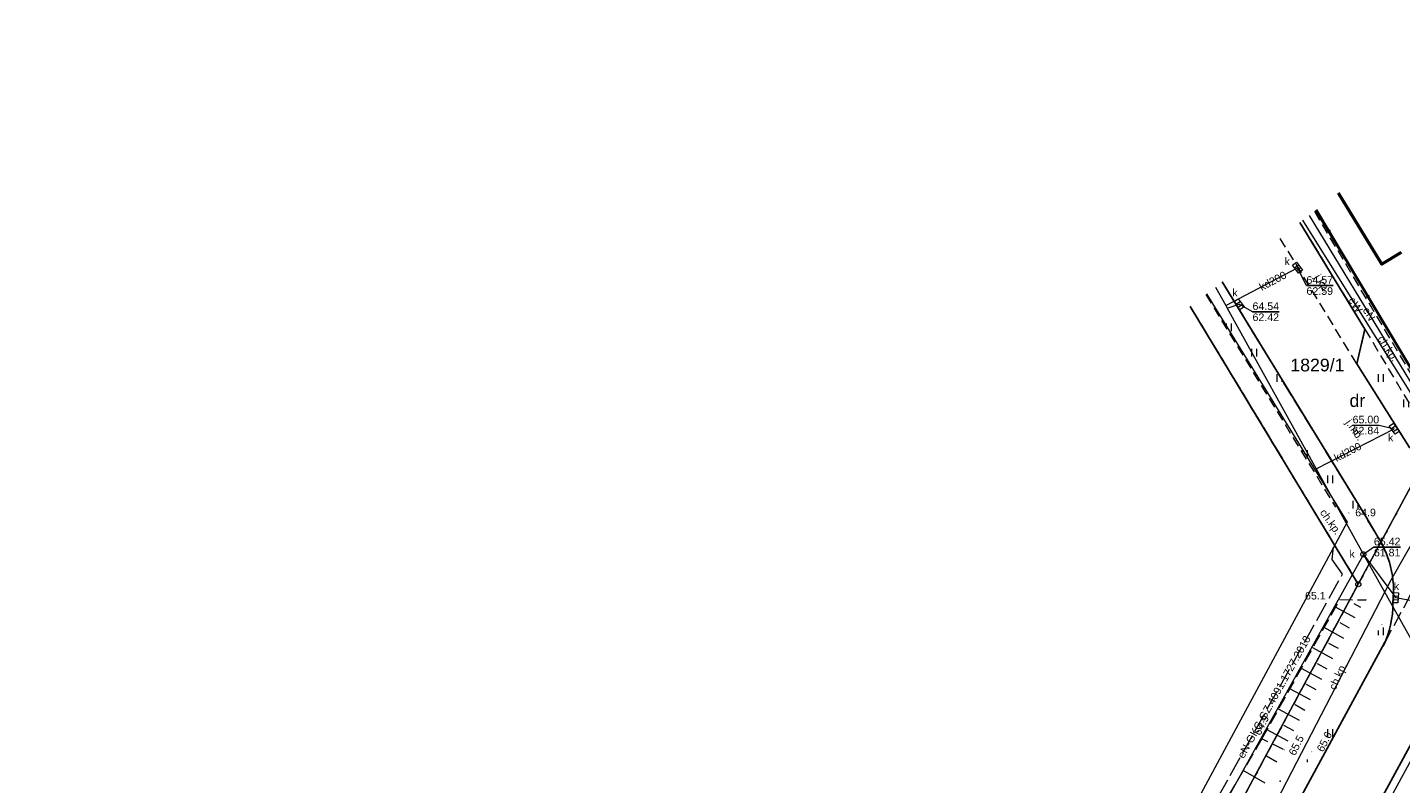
# Model space of a CAD drawing. Extents: x 6420891 to 6421372, y 5789686 to 5790696.
# Tile 21 of 48: x 6421062 to 6421197, y 5790225 to 5790300. Entities that reach past the tile are written whole.
import ezdxf
from ezdxf.enums import TextEntityAlignment as Align

# ---------------------------------------------------------------- set-up
doc = ezdxf.new("R2010")
doc.units = 0
doc.header["$PDSIZE"] = 0.75
for name, pattern in [('PRZER1-1', [2, 1, -1]), ('PRZER2-1', [3, 2, -1]), ('PRZER2_5-1', [3.5, 2.5, -1]), ('PRZER3-1', [4, 3, -1]), ('PRZER4-1', [5, 4, -1])]:
    doc.linetypes.add(name, pattern=pattern)
doc.layers.get('0').update_dxf_attribs({"linetype": 'CONTINUOUS', "lineweight": 13})
for name, color, linetype, lineweight in [('GEPPGD', 7, 'CONTINUOUS', 18), ('GESBZO', 7, 'CONTINUOUS', 50), ('GESDZI', 7, 'CONTINUOUS', 18), ('GESDZI_O', 7, 'CONTINUOUS', 18), ('GSLKOC', 7, 'PRZER2-1', 18), ('GSLKOG', 7, 'CONTINUOUS', 35), ('GSLKRW', 7, 'CONTINUOUS', 25), ('GSPWPN', 7, 'CONTINUOUS', 13), ('GSPWPN_O', 7, 'CONTINUOUS', 13), ('GSPWPS', 7, 'CONTINUOUS', 13), ('GSSKOA', 7, 'PRZER3-1', 18), ('GSSKOA_O', 7, 'PRZER3-1', 18), ('GSSKOD', 7, 'PRZER2-1', 18), ('GSSKOD_O', 7, 'PRZER2-1', 18), ('GSSUTR', 7, 'PRZER2-1', 18), ('GSSZSN', 7, 'PRZER2-1', 18), ('GTGTXT', 7, 'CONTINUOUS', 18)]:
    doc.layers.add(name, color=color, linetype=linetype, lineweight=lineweight)
for name, color, linetype, lineweight, true_color in [('GESKKL', 7, 'PRZER3-1', 18, 0x24bc24), ('GESUZY', 7, 'PRZER1-1', 18, 0x008000), ('GESUZY_O', 7, 'PRZER1-1', 18, 0x008000), ('GULENN', 1, 'CONTINUOUS', 18, 0xff0000), ('GULENN_O', 1, 'CONTINUOUS', 18, 0xff0000), ('GULEWN', 1, 'CONTINUOUS', 18, 0xff0000), ('GULEWN_O', 1, 'CONTINUOUS', 18, 0xff0000), ('GULGSP', 7, 'CONTINUOUS', 18, 0xbfbf00), ('GULKDP', 7, 'CONTINUOUS', 18, 0x803300), ('GULKDP_O', 7, 'CONTINUOUS', 18, 0x803300), ('GULWOP', 5, 'CONTINUOUS', 18, 0x0000ff), ('GUPKKS', 7, 'CONTINUOUS', 18, 0x803300), ('GUPKKS_O', 7, 'CONTINUOUS', 18, 0x0a0909), ('GUPKSD', 7, 'CONTINUOUS', 18, 0x803300), ('GUPKSD_O', 7, 'CONTINUOUS', 18, 0x803300), ('GUPKSH', 7, 'CONTINUOUS', 5, 0x803300), ('GUPKSH_O', 7, 'CONTINUOUS', 5, 0x803300), ('GZLENN', 1, 'PRZER4-1', 18, 0xff0000), ('GZLENN_O', 1, 'PRZER4-1', 18, 0xff0000)]:
    doc.layers.add(name, color=color, linetype=linetype, lineweight=lineweight, true_color=true_color)
doc.styles.add('GEO-INFO', font='Arial')
pattern_1 = [(90, (6420000, 5790000), (-2.5, 2.5), [0.75, -4.25]), (90, (6420000.5, 5790000), (-2.5, 2.5), [0.75, -4.25])]

# ---------------------------------------------------------------- blocks, each defined once
blk = doc.blocks.new('SUUS05')
at = {"color": 0}
blk.add_lwpolyline([(0.5, -0.25), (-0.5, -0.25), (-0.5, 0.25), (0.5, 0.25)], close=True, dxfattribs=at)
for points in [[(-0.175, -0.25), (-0.175, 0.25)], [(0.175, -0.25), (0.175, 0.25)]]:
    blk.add_lwpolyline(points, dxfattribs=at)
blk = doc.blocks.new('KOLO')
blk.add_hatch(color=0).paths.add_polyline_path([(-0.5, 0), (-0.482963, -0.12941), (-0.433013, -0.25), (-0.353553, -0.353553), (-0.25, -0.433013), (-0.12941, -0.482963), (0, -0.5), (0.12941, -0.482963), (0.25, -0.433013), (0.353553, -0.353553), (0.433013, -0.25), (0.482963, -0.12941), (0.5, 0), (0.482963, 0.12941), (0.433013, 0.25), (0.353553, 0.353553), (0.25, 0.433013), (0.12941, 0.482963), (0, 0.5), (-0.12941, 0.482963), (-0.25, 0.433013), (-0.353553, 0.353553), (-0.433013, 0.25), (-0.482963, 0.12941)])
blk = doc.blocks.new('OKRAG_PELNY')
at = {"color": 0}
blk.add_lwpolyline([(0, 0.5), (0.12941, 0.482963), (0.25, 0.433013), (0.353553, 0.353553), (0.433013, 0.25), (0.482963, 0.12941), (0.5, 0), (0.482963, -0.12941), (0.433013, -0.25), (0.353553, -0.353553), (0.25, -0.433013), (0.12941, -0.482963), (0, -0.5), (-0.12941, -0.482963), (-0.25, -0.433013), (-0.353553, -0.353553), (-0.433013, -0.25), (-0.482963, -0.12941), (-0.5, 0), (-0.482963, 0.12941), (-0.433013, 0.25), (-0.353553, 0.353553), (-0.25, 0.433013), (-0.12941, 0.482963)], close=True, dxfattribs=at)
blk = doc.blocks.new('POINT')
at = {"color": 0}
blk.add_point((0, 0), dxfattribs=at)
blk = doc.blocks.new('EPPGS')
at = {"color": 0}
blk.add_lwpolyline([(0, 0.5), (0.154508, 0.475528), (0.293893, 0.404508), (0.404508, 0.293893), (0.475528, 0.154508), (0.5, 0), (0.475528, -0.154508), (0.404508, -0.293893), (0.293893, -0.404508), (0.154508, -0.475528), (0, -0.5), (-0.154508, -0.475528), (-0.293893, -0.404508), (-0.404508, -0.293893), (-0.475528, -0.154508), (-0.5, 0), (-0.475528, 0.154508), (-0.404508, 0.293893), (-0.293893, 0.404508), (-0.154508, 0.475528)], close=True, dxfattribs=at)

msp = doc.modelspace()

# ---------------------------------------------------------------- hatches: boundary and pattern name
at = {"layer": 'GSSUTR', "linetype": 'Continuous', "lineweight": 18}
h = msp.add_hatch(dxfattribs=at)
h.set_pattern_fill('PTTU04', color=256, scale=0.5, style=0)
h.set_pattern_definition(pattern_1)
h.paths.add_polyline_path([(6421193.73, 5790251.71), (6421179.58, 5790274.84), (6421177.96, 5790273.6), (6421193.07, 5790248.96), (6421194.72, 5790250.04)], flags=0)
h = msp.add_hatch(dxfattribs=at)
h.set_pattern_fill('PTTU04', color=256, scale=0.5, style=0)
h.set_pattern_definition(pattern_1)
h.paths.add_polyline_path([(6421199.87, 5790259.77), (6421199.87, 5790259.9), (6421193.66, 5790270.18), (6421192.85, 5790266.76), (6421198.04, 5790258.51), (6421199.43, 5790257.16), (6421199.48, 5790257.28), (6421199.52, 5790257.4), (6421199.56, 5790257.52), (6421199.59, 5790257.64), (6421199.62, 5790257.76), (6421199.66, 5790257.89), (6421199.69, 5790258.01), (6421199.71, 5790258.14), (6421199.74, 5790258.26), (6421199.76, 5790258.39), (6421199.78, 5790258.51), (6421199.8, 5790258.64), (6421199.82, 5790258.76), (6421199.83, 5790258.89), (6421199.84, 5790259.01), (6421199.86, 5790259.14), (6421199.86, 5790259.27), (6421199.87, 5790259.39), (6421199.87, 5790259.52), (6421199.87, 5790259.64)], flags=0)
h = msp.add_hatch(dxfattribs=at)
h.set_pattern_fill('PTTU04', color=256, scale=0.5, style=0)
h.set_pattern_definition(pattern_1)
h.paths.add_polyline_path([(6421195.33, 5790241.06), (6421187.24, 5790226.38), (6421166.8, 5790188.85), (6421162.31, 5790180.53), (6421151.84, 5790161.43), (6421135.31, 5790131.14), (6421111.63, 5790087.6), (6421112.79, 5790087.17), (6421117.94, 5790096.62), (6421135.48, 5790128.74), (6421161.89, 5790177.28), (6421179.4, 5790209.44), (6421195.82, 5790239.68), (6421195.96, 5790240.14)], flags=0)

# ---------------------------------------------------------------- linework, layer by layer
at = {"layer": 'GESBZO', "linetype": 'Continuous', "lineweight": 50, "elevation": 10.26}
msp.add_lwpolyline([(6421197.24, 5790277.75), (6421195.34, 5790276.59), (6421191.04, 5790283.61)], dxfattribs=at)
at = {"layer": 'GESDZI', "linetype": 'Continuous', "lineweight": 18, "elevation": 10.3}
for points in [[(6421053.4, 5789987.08), (6421135.1, 5790137.51), (6421193, 5790245.04), (6421201.53, 5790260.88), (6421217.56, 5790290.64), (6421225.3, 5790305), (6421234.17, 5790321.47), (6421250.46, 5790351.69), (6421268.49, 5790385.14), (6421281.44, 5790412.05)], [(6421217.56, 5790290.64), (6421201.53, 5790260.88), (6421188.79, 5790281.9)], [(6421188.79, 5790281.9), (6421201.53, 5790260.88)], [(6421176.42, 5790272.42), (6421193, 5790245.04)], [(6421201.53, 5790260.88), (6421193, 5790245.04), (6421176.42, 5790272.42)], [(6421193, 5790245.04), (6421135.1, 5790137.51), (6421130.54, 5790144.43)]]:
    msp.add_lwpolyline(points, dxfattribs=at)
at = {"layer": 'GESKKL', "linetype": 'PRZER3-1', "lineweight": 18, "ltscale": 0.5, "elevation": 10.16}
for points in [[(6421176.42, 5790272.42), (6421193, 5790245.04)], [(6421193, 5790245.04), (6421135.1, 5790137.51), (6421130.54, 5790144.43)]]:
    msp.add_lwpolyline(points, dxfattribs=at)
at = {"layer": 'GESUZY', "linetype": 'PRZER1-1', "lineweight": 18, "ltscale": 0.5, "elevation": 10.18}
for points in [[(6421053.4, 5789987.08), (6421135.1, 5790137.51), (6421193, 5790245.04), (6421201.53, 5790260.88), (6421217.56, 5790290.64), (6421225.3, 5790305), (6421234.17, 5790321.47), (6421250.46, 5790351.69), (6421268.49, 5790385.14), (6421281.44, 5790412.05)], [(6421250.46, 5790351.69), (6421234.17, 5790321.47), (6421225.3, 5790305), (6421217.56, 5790290.64), (6421201.53, 5790260.88), (6421188.79, 5790281.9)], [(6421188.79, 5790281.9), (6421201.53, 5790260.88)], [(6421176.42, 5790272.42), (6421193, 5790245.04)], [(6421201.53, 5790260.88), (6421193, 5790245.04), (6421176.42, 5790272.42)], [(6421193, 5790245.04), (6421135.1, 5790137.51), (6421130.54, 5790144.43)]]:
    msp.add_lwpolyline(points, dxfattribs=at)
at = {"layer": 'GSLKOC', "linetype": 'PRZER2-1', "lineweight": 18, "ltscale": 0.5, "elevation": 10.18}
for points in [[(6421199.95, 5790262.87), (6421188.68, 5790281.81)], [(6421192.85, 5790266.76), (6421185.27, 5790279.2)], [(6421177.96, 5790273.6), (6421190.76, 5790252.63)], [(6421193.66, 5790270.18), (6421198.21, 5790262.54)]]:
    msp.add_lwpolyline(points, dxfattribs=at)
at = {"layer": 'GSLKOG', "linetype": 'Continuous', "lineweight": 35, "elevation": 10.18}
msp.add_lwpolyline([(6421203.89, 5790264.77), (6421201.58, 5790260.64), (6421188.86, 5790281.95)], dxfattribs=at)
at = {"layer": 'GSLKRW', "linetype": 'Continuous', "lineweight": 25, "elevation": 10.18}
for points in [[(6421230.03, 5790283.3), (6421229.52, 5790283.47), (6421228.7, 5790283.57), (6421227.7, 5790283.22), (6421227.27, 5790282.72), (6421226.52, 5790281.35), (6421212.21, 5790255.02), (6421195.63, 5790224.52), (6421169.98, 5790177.46), (6421153.49, 5790147.21), (6421138.26, 5790119.24), (6421127.32, 5790099.14), (6421126.44, 5790097.51), (6421125.93, 5790095.94)], [(6421195.82, 5790239.68), (6421179.4, 5790209.44), (6421161.89, 5790177.28), (6421135.48, 5790128.74), (6421117.94, 5790096.62), (6421100.38, 5790064.4), (6421082.56, 5790031.74), (6421065.53, 5790000.47), (6421053.05, 5789977.59), (6421041.12, 5789955.61), (6421023.81, 5789923.78), (6421007.52, 5789893.64), (6420990.23, 5789861.75), (6420974.45, 5789832.6), (6420956.81, 5789800.07), (6420945.16, 5789778.57), (6420944.15, 5789776.96), (6420943.3, 5789775.21), (6420933.6, 5789757.81)]]:
    msp.add_lwpolyline(points, dxfattribs=at)
for points in [[(6421187.25, 5790280.71), (6421193.66, 5790270.18), (6421192.85, 5790266.76), (6421198.04, 5790258.51), (6421199.43, 5790257.16, 0.333492), (6421205.78, 5790258.08)], [(6421179.58, 5790274.84), (6421193.73, 5790251.71), (6421194.72, 5790250.04, -0.179499), (6421196.42, 5790243.19, -0.113067), (6421195.47, 5790238.92)]]:
    msp.add_lwpolyline(points, format="xyb", dxfattribs=at)
at = {"layer": 'GSSKOA', "linetype": 'PRZER3-1', "lineweight": 18, "ltscale": 0.5, "elevation": 10.18}
for points in [[(6421287.89, 5790406.67), (6421285.61, 5790402.9), (6421271.55, 5790378.66), (6421255.57, 5790349.51), (6421237.08, 5790315.5), (6421218.82, 5790281.91), (6421205.78, 5790258.08), (6421195.82, 5790239.68), (6421179.4, 5790209.44), (6421161.89, 5790177.28), (6421135.48, 5790128.74), (6421117.94, 5790096.62), (6421100.38, 5790064.4)], [(6421125.93, 5790095.94), (6421126.44, 5790097.51), (6421127.32, 5790099.14), (6421138.26, 5790119.24), (6421153.49, 5790147.21), (6421169.98, 5790177.46), (6421195.63, 5790224.52), (6421212.21, 5790255.02), (6421226.52, 5790281.35), (6421227.27, 5790282.72), (6421235.23, 5790296.97), (6421236.2, 5790299.18), (6421255.89, 5790335.4), (6421269.15, 5790359.75), (6421278.45, 5790376.57), (6421291.47, 5790399.12), (6421293.33, 5790402.13)], [(6421187.25, 5790280.71), (6421193.66, 5790270.18), (6421192.85, 5790266.76)]]:
    msp.add_lwpolyline(points, dxfattribs=at)
msp.add_lwpolyline([(6421195.47, 5790238.92, 0.113067), (6421196.42, 5790243.19, 0.179499), (6421194.72, 5790250.04), (6421193.73, 5790251.71), (6421179.58, 5790274.84)], format="xyb", dxfattribs=at)
at = {"layer": 'GSSKOD', "linetype": 'PRZER2-1', "lineweight": 18, "ltscale": 0.5, "elevation": 10.18}
msp.add_lwpolyline([(6421233.16, 5790256.01), (6421223.41, 5790260.65), (6421218.75, 5790262.49), (6421228.55, 5790280.53), (6421230.03, 5790283.3), (6421229.52, 5790283.47), (6421228.7, 5790283.57), (6421227.7, 5790283.22), (6421227.27, 5790282.72), (6421226.52, 5790281.35), (6421212.21, 5790255.02), (6421195.63, 5790224.52), (6421169.98, 5790177.46), (6421153.49, 5790147.21), (6421138.26, 5790119.24), (6421127.32, 5790099.14), (6421126.44, 5790097.51), (6421125.93, 5790095.94)], dxfattribs=at)
at = {"layer": 'GSSUTR', "linetype": 'PRZER2-1', "lineweight": 18, "ltscale": 0.5, "elevation": 10.06}
msp.add_lwpolyline([(6421179.58, 5790274.84), (6421193.73, 5790251.71), (6421194.72, 5790250.04)], dxfattribs=at)
at = {"layer": 'GSSZSN', "linetype": 'PRZER2_5-1', "lineweight": 18, "ltscale": 0.5, "elevation": 10.14}
for points in [[(6421185.64, 5790228.75), (6421183.5, 5790229.78), (6421191.18, 5790243.52), (6421193.78, 5790243.5)], [(6421185.64, 5790228.75), (6421183.5, 5790229.78), (6421178.38, 5790221.14), (6421163.65, 5790200.97), (6421153.64, 5790186.53)]]:
    msp.add_lwpolyline(points, dxfattribs=at)
at = {"layer": 'GSSZSN', "linetype": 'Continuous', "lineweight": 18, "elevation": 10.14, "flags": 128}
for points in [[(6421192.7, 5790241.73), (6421190.76, 5790242.78)], [(6421193.25, 5790242.74), (6421192.59, 5790243.1)], [(6421191.59, 5790239.7), (6421189.64, 5790240.76)], [(6421192.14, 5790240.71), (6421191.22, 5790241.22)], [(6421191.04, 5790238.69), (6421190.11, 5790239.2)], [(6421190.49, 5790237.67), (6421188.51, 5790238.75)], [(6421189.39, 5790235.64), (6421187.39, 5790236.73)], [(6421189.94, 5790236.66), (6421188.99, 5790237.17)], [(6421188.84, 5790234.63), (6421187.88, 5790235.15)], [(6421188.29, 5790233.62), (6421186.26, 5790234.72)], [(6421187.19, 5790231.59), (6421185.14, 5790232.7)], [(6421187.74, 5790232.6), (6421186.77, 5790233.13)], [(6421186.64, 5790230.58), (6421185.65, 5790231.11)], [(6421186.08, 5790229.56), (6421184.01, 5790230.69)], [(6421184.96, 5790227.5), (6421183.95, 5790228.09)], [(6421183.82, 5790225.41), (6421181.65, 5790226.66)]]:
    msp.add_lwpolyline(points, dxfattribs=at)
at = {"layer": 'GULENN', "linetype": 'Continuous', "lineweight": 18, "elevation": 10.18}
for points in [[(6421188.16, 5790281.41), (6421201.1, 5790260.09), (6421202.46, 5790259.34), (6421205.17, 5790257.81), (6421205.31, 5790257.73), (6421206.7, 5790260.14), (6421213.5, 5790273.4), (6421221.48, 5790288.53), (6421226.03, 5790297.09), (6421226.56, 5790296.8), (6421235.26, 5790292.1), (6421235.92, 5790291.74), (6421236.1, 5790291.26), (6421243.39, 5790292.33)], [(6421178.04, 5790273.66), (6421191.89, 5790251.16), (6421154.14, 5790181.06), (6421141.15, 5790156.94), (6421156.63, 5790148.37), (6421156.14, 5790147.23)]]:
    msp.add_lwpolyline(points, dxfattribs=at)
at = {"layer": 'GULEWN', "linetype": 'Continuous', "lineweight": 18, "elevation": 10.18}
msp.add_lwpolyline([(6421212.94, 5790272.55), (6421209.27, 5790265.97), (6421205.7, 5790261.45), (6421202.77, 5790258.83), (6421201.4, 5790258.74), (6421198.49, 5790263.4), (6421187.52, 5790280.92)], dxfattribs=at)
at = {"layer": 'GULGSP', "linetype": 'Continuous', "lineweight": 18, "elevation": 10.18}
msp.add_lwpolyline([(6421221.24, 5790290.34), (6421220.49, 5790289.08), (6421218.47, 5790284.81), (6421209.51, 5790268.59), (6421207.1, 5790263.82), (6421204.25, 5790259.49), (6421196.18, 5790245.38), (6421174.22, 5790202.94), (6421170.23, 5790195.43), (6421162.02, 5790182.56), (6421161.42, 5790181.62), (6421157.03, 5790173.51), (6421155.3, 5790170.25), (6421145.8, 5790151.98), (6421144.65, 5790149.77), (6421118.42, 5790102.57), (6421107.41, 5790081.4)], dxfattribs=at)
at = {"layer": 'GULKDP', "linetype": 'Continuous', "lineweight": 18, "elevation": 10.18}
for points in [[(6421179.94, 5790272.51), (6421187, 5790276.25)], [(6421178.93, 5790274.34), (6421179.94, 5790272.51), (6421180.08, 5790272.25), (6421188.84, 5790256.4), (6421193.5, 5790247.98), (6421169.7, 5790205.31), (6421145.13, 5790160.04), (6421121.42, 5790115.01), (6421098.08, 5790072.17)], [(6421180.08, 5790272.25), (6421181.24, 5790272.64)], [(6421188.84, 5790256.4), (6421196.55, 5790260.37)], [(6421193.5, 5790247.98), (6421196.69, 5790243.7)], [(6421193.5, 5790247.98), (6421201.02, 5790234.61)]]:
    msp.add_lwpolyline(points, dxfattribs=at)
at = {"layer": 'GULWOP', "linetype": 'Continuous', "lineweight": 18, "elevation": 10.18}
msp.add_lwpolyline([(6421113.32, 5790073.59), (6421136.54, 5790115.5), (6421166.88, 5790171.89), (6421177.92, 5790190.59), (6421190.6, 5790213.68), (6421224.48, 5790275.95), (6421224.61, 5790276.59)], dxfattribs=at)
at = {"layer": 'GUPKSH_O', "linetype": 'Continuous', "lineweight": 9, "elevation": 10.8, "flags": 128}
for points in [[(6421190.51, 5790274.49), (6421187.89, 5790274.49), (6421187, 5790276.25)], [(6421187.89, 5790274.49), (6421190.51, 5790274.49)], [(6421185.19, 5790271.91), (6421182.57, 5790271.91), (6421181.24, 5790272.64)], [(6421182.57, 5790271.91), (6421185.19, 5790271.91)], [(6421192.44, 5790260.73), (6421195.06, 5790260.73), (6421196.55, 5790260.37)], [(6421192.44, 5790260.73), (6421195.06, 5790260.73)], [(6421197.16, 5790248.7), (6421194.54, 5790248.7), (6421193.5, 5790247.98)], [(6421194.54, 5790248.7), (6421197.16, 5790248.7)], [(6421201.07, 5790243.35), (6421198.45, 5790243.35), (6421196.69, 5790243.7)]]:
    msp.add_lwpolyline(points, dxfattribs=at)
at = {"layer": 'GZLENN', "linetype": 'PRZER4-1', "lineweight": 18, "ltscale": 0.5, "elevation": 10.18}
msp.add_lwpolyline([(6421175.19, 5790220.15), (6421177.94, 5790221.82), (6421191.44, 5790246.02), (6421190.44, 5790247.49), (6421190.56, 5790248.68)], dxfattribs=at)

# ---------------------------------------------------------------- block references
at = {"layer": 'GEPPGD', "lineweight": 18, "xscale": 0.5, "yscale": 0.5}
msp.add_blockref('EPPGS', (6421193, 5790245.04, 10.32), dxfattribs=at)
at = {"layer": 'GSLKOG', "lineweight": 35, "xscale": 0.35, "yscale": 0.35}
for p in [(6421190.11, 5790279.86, 10.18), (6421193.95, 5790273.42, 10.18)]:
    msp.add_blockref('KOLO', p, dxfattribs=at)
at = {"layer": 'GSPWPN', "lineweight": 13, "xscale": 0.09, "yscale": 0.09}
for p in [(6421192.07, 5790252.07, 10.2), (6421191.18, 5790243.52, 10.2), (6421183.5, 5790229.78, 10.2), (6421185.74, 5790228.7, 10.2), (6421188.42, 5790228.51, 10.2)]:
    msp.add_blockref('KOLO', p, dxfattribs=at)
at = {"layer": 'GSPWPS', "lineweight": 13, "xscale": 0.09, "yscale": 0.09}
for p in [(6421196.28, 5790246.15, 10.2), (6421193.78, 5790243.5, 10.2), (6421195.33, 5790241.06, 10.2), (6421196.02, 5790240.2, 10.2)]:
    msp.add_blockref('KOLO', p, dxfattribs=at)
at = {"layer": 'GTGTXT', "lineweight": 18}
msp.add_blockref('POINT', (6421185.3, 5790225.63, 10.02), dxfattribs=at)
at = {"layer": 'GUPKKS', "lineweight": 18}
for p, rotation in [((6421187, 5790276.25, 10.24), 305.7069936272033), ((6421181.24, 5790272.64, 10.24), 305.7069936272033), ((6421196.55, 5790260.37, 10.24), 305.7069936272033), ((6421196.69, 5790243.7, 10.24), 267.1618899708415)]:
    msp.add_blockref('SUUS05', p, dxfattribs=dict(at, rotation=rotation))
at = {"layer": 'GUPKSD', "lineweight": 18, "xscale": 0.5, "yscale": 0.5}
msp.add_blockref('OKRAG_PELNY', (6421193.5, 5790247.98, 10.24), dxfattribs=at)
at = {"layer": 'GUPKSH', "lineweight": 5, "xscale": 0.09, "yscale": 0.09}
for p in [(6421187, 5790276.25, 10.24), (6421181.24, 5790272.64, 10.24), (6421196.55, 5790260.37, 10.24), (6421193.5, 5790247.98, 10.24), (6421196.69, 5790243.7, 10.24)]:
    msp.add_blockref('KOLO', p, dxfattribs=at)

# ---------------------------------------------------------------- texts
at = {"layer": 'GESDZI_O', "linetype": 'Continuous', "lineweight": 0, "style": 'GEO-INFO'}
msp.add_text('1829/1', height=1.25, dxfattribs=at).set_placement((6421188.97, 5790266.65, 10.8), align=Align.MIDDLE_CENTER)
at = {"layer": 'GESUZY_O', "linetype": 'Continuous', "lineweight": 0, "style": 'GEO-INFO'}
msp.add_text('dr', height=1.25, dxfattribs=at).set_placement((6421192.91, 5790263.15, 10.8), align=Align.MIDDLE_CENTER)
at = {"layer": 'GSPWPN_O', "linetype": 'Continuous', "lineweight": 0, "style": 'GEO-INFO'}
for s, p in [('64.9', (6421192.7, 5790251.73, 10.8)), ('65.1', (6421187.75, 5790243.53, 10.8))]:
    msp.add_text(s, height=0.75, dxfattribs=at).set_placement(p)
for s, p in [('64.9', (6421183.32, 5790230.06, 10.8)), ('65.5', (6421186.76, 5790228.07, 10.8)), ('65.6', (6421189.53, 5790228.43, 10.8))]:
    msp.add_text(s, height=0.75, rotation=63.2689, dxfattribs=at).set_placement(p)
at = {"layer": 'GSSKOA_O', "linetype": 'Continuous', "lineweight": 0, "style": 'GEO-INFO'}
for s, rotation, p in [('j.kp.', 302.2984, (6421189.46, 5790274.69, 10.8)), ('j.mb.', 305.2004, (6421192.66, 5790260.25, 10.8))]:
    msp.add_text(s, height=0.75, rotation=rotation, dxfattribs=at).set_placement(p, align=Align.MIDDLE_CENTER)
at = {"layer": 'GSSKOD_O', "linetype": 'Continuous', "lineweight": 0, "style": 'GEO-INFO'}
for rotation, p in [(303.6478, (6421195.87, 5790268.23, 10.8)), (305.2922, (6421190.21, 5790251.14, 10.8)), (65.4607, (6421191.07, 5790235.93, 10.8))]:
    msp.add_text('ch.kp.', height=0.75, rotation=rotation, dxfattribs=at).set_placement(p, align=Align.MIDDLE)
at = {"layer": 'GULENN_O', "linetype": 'Continuous', "lineweight": 0, "style": 'GEO-INFO'}
msp.add_text('eN', height=0.75, rotation=301.2534, dxfattribs=at).set_placement((6421194.06, 5790271.69, 10.8), align=Align.MIDDLE)
at = {"layer": 'GULEWN_O', "linetype": 'Continuous', "lineweight": 0, "style": 'GEO-INFO'}
msp.add_text('eW', height=0.75, rotation=302.0448, dxfattribs=at).set_placement((6421192.73, 5790272.59, 10.8), align=Align.MIDDLE)
at = {"layer": 'GULKDP_O', "linetype": 'Continuous', "lineweight": 0, "style": 'GEO-INFO'}
for rotation, p in [(27.9283, (6421184.56, 5790274.96, 10.8)), (27.2507, (6421191.95, 5790258.09, 10.8))]:
    msp.add_text('kd200', height=0.75, rotation=rotation, dxfattribs=at).set_placement(p, align=Align.MIDDLE)
at = {"layer": 'GUPKKS_O', "linetype": 'Continuous', "lineweight": 0, "style": 'GEO-INFO'}
for p in [(6421186.25, 5790276.5, 10.8), (6421181.1, 5790273.41, 10.8), (6421196.46, 5790259.12, 10.8), (6421197.03, 5790244.47, 10.8)]:
    msp.add_text('k', height=0.75, dxfattribs=at).set_placement(p, align=Align.RIGHT)
at = {"layer": 'GUPKSD_O', "linetype": 'Continuous', "lineweight": 0, "style": 'GEO-INFO'}
msp.add_text('k', height=0.75, dxfattribs=at).set_placement((6421192.66, 5790247.65, 10.8), align=Align.RIGHT)
at = {"layer": 'GUPKSH_O', "linetype": 'Continuous', "lineweight": 0, "style": 'GEO-INFO'}
for s, p in [('64.57', (6421187.89, 5790274.66)), ('62.59', (6421187.89, 5790273.57)), ('64.54', (6421182.57, 5790272.08)), ('62.42', (6421182.57, 5790270.99)), ('65.00', (6421192.44, 5790260.9)), ('62.84', (6421192.44, 5790259.81)), ('65.42', (6421194.54, 5790248.87)), ('61.81', (6421194.54, 5790247.78))]:
    msp.add_text(s, height=0.75, rotation=360, dxfattribs=at).set_placement(p)
at = {"layer": 'GZLENN_O', "linetype": 'Continuous', "lineweight": 0, "style": 'GEO-INFO'}
msp.add_text('eN-GKG.GZ.4091.1727.2018', height=0.75, rotation=60.8531, dxfattribs=at).set_placement((6421184.69, 5790233.92, 10.8), align=Align.MIDDLE)

doc.saveas('drawing.dxf')
